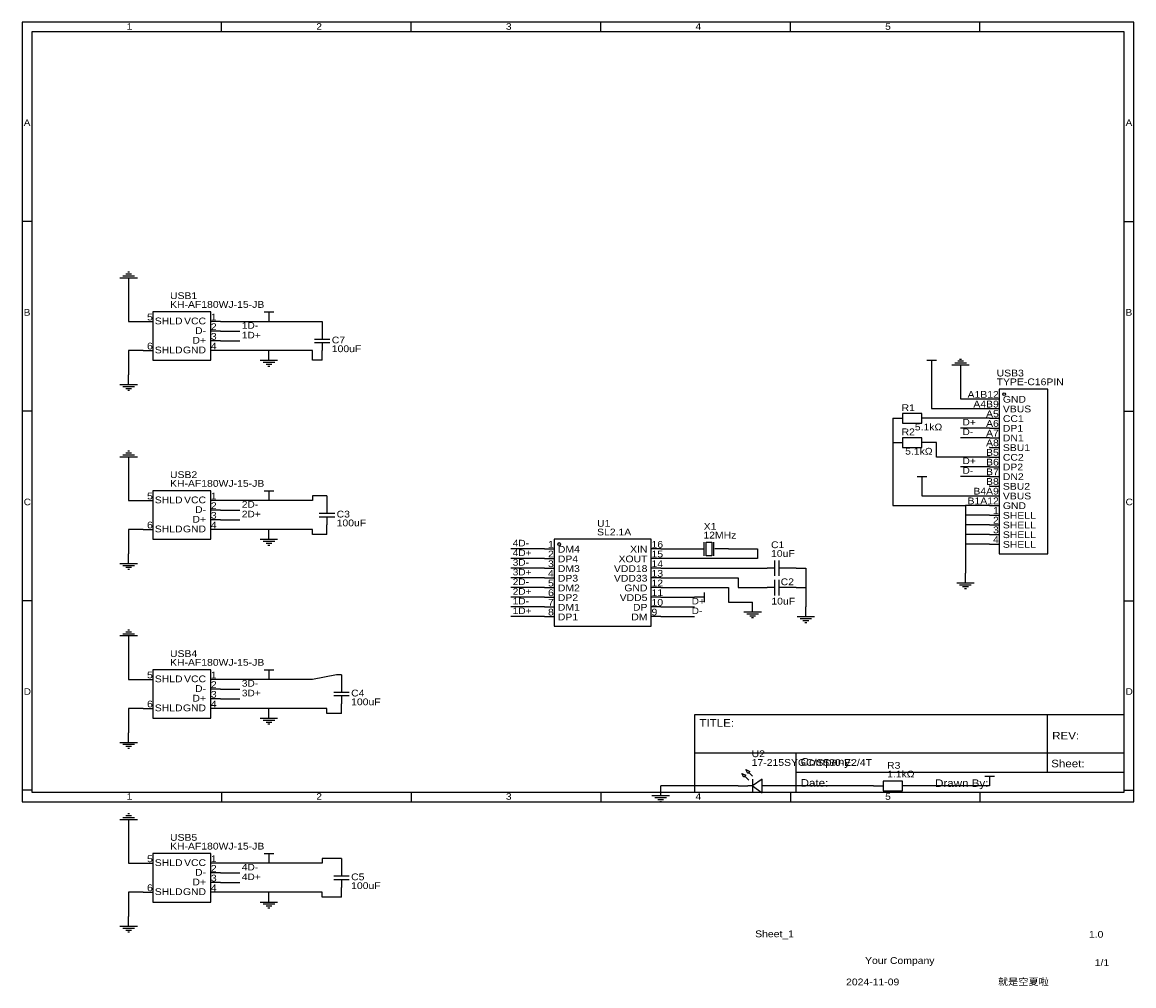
# Model space of a CAD drawing. Header units: millimetres. Extents: x 0 to 292, y 3 to 256.
import ezdxf
from ezdxf.enums import TextEntityAlignment as Align

# ---------------------------------------------------------------- set-up
doc = ezdxf.new("R2010")
doc.units = ezdxf.units.MM
doc.header["$MEASUREMENT"] = 0
doc.styles.get("Standard").update_dxf_attribs({"font": 'arial.ttf'})

msp = doc.modelspace()

# ---------------------------------------------------------------- linework, layer by layer
at = {"color": 1, "true_color": 0x000000}
for points in [[(0, 256.41), (0, 51.68), (291.85, 51.68), (291.85, 256.41)], [(2.54, 253.87), (2.54, 54.22), (289.31, 54.22), (289.31, 253.87)], [(176.53, 74.54), (176.53, 54.22), (289.31, 54.22), (289.31, 74.54)]]:
    msp.add_lwpolyline(points, close=True, dxfattribs=at)
for points in [[(52.32, 253.87), (52.32, 256.41)], [(102.11, 253.87), (102.11, 256.41)], [(151.89, 253.87), (151.89, 256.41)], [(201.68, 253.87), (201.68, 256.41)], [(251.46, 253.87), (251.46, 256.41)], [(2.54, 204.08), (0, 204.08)], [(289.31, 204.08), (291.85, 204.08)], [(2.54, 154.3), (0, 154.3)], [(289.31, 154.3), (291.85, 154.3)], [(254.06, 144.84), (253.94, 144.72)], [(253.94, 144.84), (254.06, 144.72)], [(254.06, 134.68), (253.94, 134.56)], [(253.94, 134.68), (254.06, 134.56)], [(2.54, 104.51), (0, 104.51)], [(289.31, 104.51), (291.85, 104.51)], [(269.14, 74.52), (269.15, 64.57)], [(176.56, 64.57), (289.21, 64.57)], [(203.11, 64.57), (203.11, 54.41)], [(269.15, 64.57), (269.15, 59.49)], [(203.11, 59.49), (289.21, 59.49)], [(2.54, 54.73), (0, 54.73)], [(52.32, 54.22), (52.32, 51.68)], [(102.11, 54.22), (102.11, 51.68)], [(151.89, 54.22), (151.89, 51.68)], [(201.68, 54.22), (201.68, 51.68)], [(251.46, 54.22), (251.46, 51.68)], [(289.31, 54.73), (291.85, 54.73)]]:
    msp.add_lwpolyline(points, dxfattribs=at)
at = {"color": 1, "true_color": 0xa00000}
for points in [[(29.46, 189.74), (26.42, 189.74)], [(28.7, 190.25), (27.18, 190.25)], [(28.19, 190.75), (27.69, 190.75)], [(30.23, 189.23), (25.65, 189.23)], [(27.94, 189.23), (27.94, 186.69)], [(63.5, 180.34), (66.04, 180.34)], [(64.77, 180.34), (64.77, 177.8)], [(78.74, 175.26), (78.74, 173.23)], [(76.71, 173.23), (80.77, 173.23)], [(80.77, 172.21), (76.71, 172.21)], [(78.74, 172.21), (78.74, 170.18)], [(64.77, 167.64), (64.77, 170.18)], [(62.48, 167.64), (67.06, 167.64)], [(63.25, 167.13), (66.29, 167.13)], [(64.01, 166.62), (65.53, 166.62)], [(237.49, 167.64), (240.03, 167.64)], [(238.76, 167.64), (238.76, 165.1)], [(248.67, 166.37), (244.09, 166.37)], [(247.9, 166.88), (244.86, 166.88)], [(247.14, 167.39), (245.62, 167.39)], [(246.63, 167.89), (246.13, 167.89)], [(246.38, 166.37), (246.38, 163.83)], [(27.94, 161.29), (27.94, 163.83)], [(64.52, 166.12), (65.02, 166.12)], [(25.65, 161.29), (30.23, 161.29)], [(26.42, 160.78), (29.46, 160.78)], [(27.18, 160.27), (28.7, 160.27)], [(27.69, 159.77), (28.19, 159.77)], [(28.7, 143.26), (27.18, 143.26)], [(28.19, 143.76), (27.69, 143.76)], [(30.23, 142.24), (25.65, 142.24)], [(29.46, 142.75), (26.42, 142.75)], [(27.94, 142.24), (27.94, 139.7)], [(234.95, 137.16), (237.49, 137.16)], [(236.22, 137.16), (236.22, 134.62)], [(63.5, 133.35), (66.04, 133.35)], [(64.77, 133.35), (64.77, 130.81)], [(80.01, 129.54), (80.01, 127.51)], [(77.98, 127.51), (82.04, 127.51)], [(82.04, 126.49), (77.98, 126.49)], [(80.01, 126.49), (80.01, 124.46)], [(64.77, 120.65), (64.77, 123.19)], [(62.48, 120.65), (67.06, 120.65)], [(63.25, 120.14), (66.29, 120.14)], [(179.07, 116.33), (179.07, 119.89)], [(179.58, 116.33), (179.58, 119.89), (181.1, 119.89), (181.1, 116.33)], [(181.61, 116.33), (181.61, 119.89)], [(27.94, 114.3), (27.94, 116.84)], [(64.01, 119.63), (65.53, 119.63)], [(64.52, 119.13), (65.02, 119.13)], [(177.8, 118.11), (178.82, 118.11)], [(179.07, 117.09), (179.07, 119.13)], [(181.61, 117.09), (181.61, 119.13)], [(182.88, 118.11), (181.86, 118.11)], [(25.65, 114.3), (30.23, 114.3)], [(181.1, 116.33), (179.58, 116.33)], [(197.61, 111), (197.61, 115.06)], [(198.63, 115.06), (198.63, 111)], [(26.42, 113.79), (29.46, 113.79)], [(27.18, 113.28), (28.7, 113.28)], [(27.69, 112.78), (28.19, 112.78)], [(197.61, 113.03), (195.58, 113.03)], [(200.66, 113.03), (198.63, 113.03)], [(247.65, 109.22), (247.65, 111.76)], [(197.61, 105.92), (197.61, 109.98)], [(198.63, 109.98), (198.63, 105.92)], [(245.36, 109.22), (249.94, 109.22)], [(246.13, 108.71), (249.17, 108.71)], [(246.89, 108.2), (248.41, 108.2)], [(179.07, 105.41), (176.53, 105.41)], [(179.07, 106.68), (179.07, 104.14)], [(197.61, 107.95), (195.58, 107.95)], [(200.66, 107.95), (198.63, 107.95)], [(247.4, 107.7), (247.9, 107.7)], [(191.77, 101.6), (191.77, 104.14)], [(205.74, 100.33), (205.74, 102.87)], [(189.48, 101.6), (194.06, 101.6)], [(190.25, 101.09), (193.29, 101.09)], [(191.01, 100.58), (192.53, 100.58)], [(191.52, 100.08), (192.02, 100.08)], [(203.45, 100.33), (208.03, 100.33)], [(204.22, 99.82), (207.26, 99.82)], [(204.98, 99.31), (206.5, 99.31)], [(28.19, 96.77), (27.69, 96.77)], [(205.49, 98.81), (205.99, 98.81)], [(30.23, 95.25), (25.65, 95.25)], [(29.46, 95.76), (26.42, 95.76)], [(28.7, 96.27), (27.18, 96.27)], [(27.94, 95.25), (27.94, 92.71)], [(63.5, 86.36), (66.04, 86.36)], [(64.77, 86.36), (64.77, 83.82)], [(83.82, 82.55), (83.82, 80.52)], [(81.79, 80.52), (85.85, 80.52)], [(85.85, 79.5), (81.79, 79.5)], [(83.82, 79.5), (83.82, 77.47)], [(64.77, 73.66), (64.77, 76.2)], [(62.48, 73.66), (67.06, 73.66)], [(63.25, 73.15), (66.29, 73.15)], [(64.01, 72.64), (65.53, 72.64)], [(64.52, 72.14), (65.02, 72.14)], [(25.65, 67.31), (30.23, 67.31)], [(27.94, 67.31), (27.94, 69.85)], [(26.42, 66.8), (29.46, 66.8)], [(27.18, 66.29), (28.7, 66.29)], [(27.69, 65.79), (28.19, 65.79)], [(190.75, 57.4), (189.74, 58.42)], [(191.77, 58.42), (190.75, 59.44)], [(252.73, 58.42), (255.27, 58.42)], [(254, 58.42), (254, 55.88)], [(167.64, 53.34), (167.64, 55.88)], [(191.77, 55.88), (190.5, 55.88)], [(191.77, 57.66), (191.77, 54.1)], [(195.58, 55.88), (194.31, 55.88)], [(165.35, 53.34), (169.93, 53.34)], [(166.12, 52.83), (169.16, 52.83)], [(166.88, 52.32), (168.4, 52.32)], [(167.39, 51.82), (167.89, 51.82)], [(30.23, 46.99), (25.65, 46.99)], [(29.46, 47.5), (26.42, 47.5)], [(28.7, 48.01), (27.18, 48.01)], [(28.19, 48.51), (27.69, 48.51)], [(27.94, 46.99), (27.94, 44.45)], [(63.5, 38.1), (66.04, 38.1)], [(64.77, 38.1), (64.77, 35.56)], [(81.79, 32.26), (85.85, 32.26)], [(83.82, 34.29), (83.82, 32.26)], [(85.85, 31.24), (81.79, 31.24)], [(83.82, 31.24), (83.82, 29.21)], [(64.77, 25.4), (64.77, 27.94)], [(62.48, 25.4), (67.06, 25.4)], [(63.25, 24.89), (66.29, 24.89)], [(64.01, 24.38), (65.53, 24.38)], [(64.52, 23.88), (65.02, 23.88)], [(27.94, 19.05), (27.94, 21.59)], [(25.65, 19.05), (30.23, 19.05)], [(26.42, 18.54), (29.46, 18.54)], [(27.18, 18.03), (28.7, 18.03)], [(27.69, 17.53), (28.19, 17.53)]]:
    msp.add_lwpolyline(points, dxfattribs=at)
at = {"color": 1, "true_color": 0x008800}
for points in [[(27.94, 186.69), (27.94, 177.8), (31.75, 177.8)], [(52.07, 177.8), (64.77, 177.8)], [(52.07, 175.26), (57.15, 175.26)], [(64.77, 177.8), (78.74, 177.8)], [(52.07, 172.72), (57.15, 172.72)], [(31.75, 170.18), (27.94, 170.18), (27.94, 163.83)], [(64.77, 170.18), (52.07, 170.18)], [(78.74, 167.64), (76.2, 167.64), (76.2, 170.18), (64.77, 170.18)], [(238.76, 165.1), (238.76, 154.94), (254, 154.94)], [(246.38, 163.83), (246.38, 157.48), (254, 157.48)], [(228.6, 152.4), (228.6, 146.05)], [(254, 152.4), (238.76, 152.4)], [(254, 149.86), (246.38, 149.86)], [(228.6, 146.05), (228.6, 129.54), (247.65, 129.54)], [(254, 142.24), (240.03, 142.24), (240.03, 146.05), (238.76, 146.05)], [(254, 147.32), (246.38, 147.32)], [(27.94, 139.7), (27.94, 130.81), (31.75, 130.81)], [(254, 139.7), (246.38, 139.7)], [(236.22, 134.62), (236.22, 132.08), (254, 132.08)], [(254, 137.16), (246.38, 137.16)], [(80.01, 132.08), (76.2, 132.08), (76.2, 130.81), (64.77, 130.81)], [(64.77, 130.81), (52.07, 130.81)], [(247.65, 129.54), (247.65, 127)], [(254, 129.54), (247.65, 129.54)], [(52.07, 128.27), (57.15, 128.27)], [(52.07, 125.73), (57.15, 125.73)], [(254, 127), (247.65, 127)], [(247.65, 127), (247.65, 124.46)], [(31.75, 123.19), (27.94, 123.19), (27.94, 116.84)], [(64.77, 123.19), (52.07, 123.19)], [(80.01, 121.92), (76.2, 121.92), (76.2, 123.19), (64.77, 123.19)], [(254, 124.46), (247.65, 124.46)], [(247.65, 124.46), (247.65, 121.92)], [(254, 121.92), (247.65, 121.92)], [(247.65, 121.92), (247.65, 119.38)], [(137.16, 118.11), (128.27, 118.11)], [(167.64, 118.11), (175.26, 118.11)], [(185.42, 118.11), (193.04, 118.11), (193.04, 115.57), (167.64, 115.57)], [(247.65, 119.38), (247.65, 111.76)], [(254, 119.38), (247.65, 119.38)], [(137.16, 115.57), (128.27, 115.57)], [(137.16, 113.03), (128.27, 113.03)], [(167.64, 113.03), (193.04, 113.03)], [(203.2, 113.03), (205.74, 113.03), (205.74, 107.95)], [(137.16, 110.49), (128.27, 110.49)], [(167.64, 110.49), (187.96, 110.49), (187.96, 107.95), (193.04, 107.95)], [(137.16, 107.95), (128.27, 107.95)], [(137.16, 105.41), (128.27, 105.41)], [(167.64, 107.95), (185.42, 107.95), (185.42, 104.14), (191.77, 104.14)], [(167.64, 105.41), (176.53, 105.41)], [(203.2, 107.95), (205.74, 107.95)], [(205.74, 107.95), (205.74, 102.87)], [(137.16, 102.87), (128.27, 102.87)], [(167.64, 102.87), (175.26, 102.87)], [(175.26, 102.87), (176.53, 102.87)], [(137.16, 100.33), (128.27, 100.33)], [(167.64, 100.33), (175.26, 100.33)], [(175.26, 100.33), (176.53, 100.33)], [(27.94, 92.71), (27.94, 83.82), (31.75, 83.82)], [(83.82, 85.09), (82.55, 85.09), (76.2, 83.82), (64.77, 83.82)], [(64.77, 83.82), (52.07, 83.82)], [(52.07, 81.28), (57.15, 81.28)], [(31.75, 76.2), (27.94, 76.2), (27.94, 69.85)], [(52.07, 78.74), (57.15, 78.74)], [(64.77, 76.2), (52.07, 76.2)], [(83.82, 74.93), (80.01, 74.93), (80.01, 76.2), (76.2, 76.2), (64.77, 76.2)], [(187.96, 55.88), (167.64, 55.88)], [(223.52, 55.88), (198.12, 55.88)], [(254, 55.88), (233.68, 55.88)], [(27.94, 44.45), (27.94, 35.56), (31.75, 35.56)], [(64.77, 35.56), (52.07, 35.56)], [(83.82, 36.83), (78.74, 36.83), (78.74, 35.56), (76.2, 35.56), (64.77, 35.56)], [(52.07, 33.02), (57.15, 33.02)], [(52.07, 30.48), (57.15, 30.48)], [(31.75, 27.94), (27.94, 27.94), (27.94, 21.59)], [(64.77, 27.94), (52.07, 27.94)], [(83.82, 26.67), (78.74, 26.67), (78.74, 27.94), (76.2, 27.94), (64.77, 27.94)]]:
    msp.add_lwpolyline(points, dxfattribs=at)
at = {"color": 1, "true_color": 0xa00000}
for points in [[(34.29, 180.34), (34.29, 167.64), (49.53, 167.64), (49.53, 180.34)], [(256.54, 160.02), (256.54, 116.84), (269.24, 116.84), (269.24, 160.02)], [(231.14, 153.67), (231.14, 151.13), (236.22, 151.13), (236.22, 153.67)], [(231.14, 147.32), (231.14, 144.78), (236.22, 144.78), (236.22, 147.32)], [(34.29, 133.35), (34.29, 120.65), (49.53, 120.65), (49.53, 133.35)], [(139.7, 120.65), (139.7, 97.79), (165.1, 97.79), (165.1, 120.65)], [(181.1, 119.89), (181.1, 116.33), (179.58, 116.33), (179.58, 119.89)], [(34.29, 86.36), (34.29, 73.66), (49.53, 73.66), (49.53, 86.36)], [(188.98, 59.18), (189.99, 58.67), (189.48, 58.17)], [(189.99, 60.2), (191.01, 59.69), (190.5, 59.18)], [(194.31, 57.66), (191.77, 55.88), (194.31, 54.1)], [(226.06, 57.15), (226.06, 54.61), (231.14, 54.61), (231.14, 57.15)], [(34.29, 38.1), (34.29, 25.4), (49.53, 25.4), (49.53, 38.1)]]:
    msp.add_lwpolyline(points, close=True, dxfattribs=at)
at = {"color": 1, "true_color": 0x880000}
for points in [[(31.75, 177.8), (34.29, 177.8)], [(52.07, 177.8), (49.53, 177.8)], [(52.07, 175.26), (49.53, 175.26)], [(78.74, 177.8), (78.74, 175.26)], [(52.07, 172.72), (49.53, 172.72)], [(31.75, 170.18), (34.29, 170.18)], [(52.07, 170.18), (49.53, 170.18)], [(78.74, 167.64), (78.74, 170.18)], [(254, 157.48), (256.54, 157.48)], [(254, 154.94), (256.54, 154.94)], [(228.6, 152.4), (231.14, 152.4)], [(238.76, 152.4), (236.22, 152.4)], [(254, 152.4), (256.54, 152.4)], [(254, 149.86), (256.54, 149.86)], [(228.6, 146.05), (231.14, 146.05)], [(238.76, 146.05), (236.22, 146.05)], [(254, 147.32), (256.54, 147.32)], [(254, 144.78), (256.54, 144.78)], [(254, 142.24), (256.54, 142.24)], [(254, 139.7), (256.54, 139.7)], [(254, 137.16), (256.54, 137.16)], [(254, 134.62), (256.54, 134.62)], [(80.01, 132.08), (80.01, 129.54)], [(254, 132.08), (256.54, 132.08)], [(31.75, 130.81), (34.29, 130.81)], [(52.07, 130.81), (49.53, 130.81)], [(254, 129.54), (256.54, 129.54)], [(52.07, 128.27), (49.53, 128.27)], [(52.07, 125.73), (49.53, 125.73)], [(254, 127), (256.54, 127)], [(31.75, 123.19), (34.29, 123.19)], [(52.07, 123.19), (49.53, 123.19)], [(80.01, 121.92), (80.01, 124.46)], [(254, 124.46), (256.54, 124.46)], [(254, 121.92), (256.54, 121.92)], [(137.16, 118.11), (139.7, 118.11)], [(167.64, 118.11), (165.1, 118.11)], [(175.26, 118.11), (177.8, 118.11)], [(185.42, 118.11), (182.88, 118.11)], [(254, 119.38), (256.54, 119.38)], [(137.16, 115.57), (139.7, 115.57)], [(167.64, 115.57), (165.1, 115.57)], [(137.16, 113.03), (139.7, 113.03)], [(167.64, 113.03), (165.1, 113.03)], [(193.04, 113.03), (195.58, 113.03)], [(203.2, 113.03), (200.66, 113.03)], [(137.16, 110.49), (139.7, 110.49)], [(167.64, 110.49), (165.1, 110.49)], [(137.16, 107.95), (139.7, 107.95)], [(137.16, 105.41), (139.7, 105.41)], [(167.64, 107.95), (165.1, 107.95)], [(167.64, 105.41), (165.1, 105.41)], [(193.04, 107.95), (195.58, 107.95)], [(203.2, 107.95), (200.66, 107.95)], [(137.16, 102.87), (139.7, 102.87)], [(167.64, 102.87), (165.1, 102.87)], [(137.16, 100.33), (139.7, 100.33)], [(167.64, 100.33), (165.1, 100.33)], [(83.82, 85.09), (83.82, 82.55)], [(31.75, 83.82), (34.29, 83.82)], [(52.07, 83.82), (49.53, 83.82)], [(52.07, 81.28), (49.53, 81.28)], [(31.75, 76.2), (34.29, 76.2)], [(52.07, 78.74), (49.53, 78.74)], [(52.07, 76.2), (49.53, 76.2)], [(83.82, 74.93), (83.82, 77.47)], [(187.96, 55.88), (190.5, 55.88)], [(198.12, 55.88), (195.58, 55.88)], [(223.52, 55.88), (226.06, 55.88)], [(233.68, 55.88), (231.14, 55.88)], [(31.75, 35.56), (34.29, 35.56)], [(52.07, 35.56), (49.53, 35.56)], [(83.82, 36.83), (83.82, 34.29)], [(52.07, 33.02), (49.53, 33.02)], [(52.07, 30.48), (49.53, 30.48)], [(83.82, 26.67), (83.82, 29.21)], [(31.75, 27.94), (34.29, 27.94)], [(52.07, 27.94), (49.53, 27.94)]]:
    msp.add_lwpolyline(points, dxfattribs=at)
for centre in [(257.81, 158.75), (140.97, 119.38)]:
    msp.add_ellipse(centre, major_axis=(0, 0.381), ratio=1)

# ---------------------------------------------------------------- texts
at = {"color": 1, "true_color": 0x000000, "width": 1.1}
for s, height, p in [('1', 1.73, (27.43, 253.9)), ('2', 1.73, (77.22, 253.9)), ('3', 1.73, (127, 253.9)), ('4', 1.73, (176.78, 253.9)), ('5', 1.73, (226.57, 253.9)), ('A', 1.73, (0.38, 228.63)), ('A', 1.73, (289.69, 228.63)), ('B', 1.73, (0.38, 178.84)), ('B', 1.73, (289.69, 178.84)), ('1', 1.78, (49.53, 177.57)), ('2', 1.78, (49.53, 175.03)), ('1D-', 1.729, (57.66, 175.41)), ('1D+', 1.729, (57.66, 172.87)), ('4', 1.78, (49.53, 169.95)), ('3', 1.78, (49.53, 172.49)), ('D+', 1.729, (246.89, 150.01)), ('D-', 1.729, (246.89, 147.47)), ('D+', 1.729, (246.89, 139.85)), ('D-', 1.729, (246.89, 137.31)), ('C', 1.73, (0.38, 129.06)), ('1', 1.78, (49.53, 130.58)), ('C', 1.73, (289.69, 129.06)), ('2', 1.78, (49.53, 128.04)), ('2D-', 1.729, (57.66, 128.42)), ('3', 1.78, (49.53, 125.5)), ('2D+', 1.729, (57.66, 125.88)), ('4', 1.78, (49.53, 122.96)), ('4D-', 1.729, (128.78, 118.26)), ('16', 1.778, (165.23, 117.88)), ('4D+', 1.729, (128.78, 115.72)), ('15', 1.778, (165.23, 115.34)), ('3D-', 1.729, (128.78, 113.18)), ('14', 1.778, (165.23, 112.8)), ('3D+', 1.729, (128.78, 110.64)), ('13', 1.778, (165.23, 110.26)), ('2D-', 1.729, (128.78, 108.1)), ('12', 1.778, (165.23, 107.72)), ('2D+', 1.729, (128.78, 105.56)), ('1D-', 1.729, (128.78, 103.02)), ('11', 1.778, (165.23, 105.18)), ('D+', 1.729, (175.77, 103.02)), ('1D+', 1.729, (128.78, 100.48)), ('9', 1.78, (165.23, 100.1)), ('10', 1.778, (165.23, 102.64)), ('D-', 1.729, (175.77, 100.48)), ('1', 1.78, (49.53, 83.59)), ('2', 1.78, (49.53, 81.05)), ('3D-', 1.729, (57.66, 81.43)), ('D', 1.73, (0.38, 79.28)), ('3', 1.78, (49.53, 78.51)), ('3D+', 1.729, (57.66, 78.89)), ('D', 1.73, (289.69, 79.28)), ('4', 1.78, (49.53, 75.97)), ('TITLE:', 1.976, (177.8, 70.84)), ('REV:', 1.976, (270.42, 67.48)), ('Company:', 1.976, (204.38, 60.62)), ('Sheet:', 1.976, (270.16, 60.18)), ('Date:', 1.976, (204.38, 55.1)), ('Drawn By:', 1.976, (239.68, 55.03)), ('1', 1.73, (27.43, 51.72)), ('2', 1.73, (77.22, 51.72)), ('3', 1.73, (127, 51.72)), ('4', 1.73, (176.78, 51.72)), ('5', 1.73, (226.57, 51.72)), ('2', 1.78, (49.53, 32.79)), ('1', 1.78, (49.53, 35.33)), ('4D-', 1.729, (57.66, 33.17)), ('3', 1.78, (49.53, 30.25)), ('4D+', 1.729, (57.66, 30.63)), ('4', 1.78, (49.53, 27.71))]:
    msp.add_text(s, height=height, dxfattribs=at).set_placement(p, align=Align.BOTTOM_LEFT)
at = {"color": 1, "true_color": 0x000080, "width": 1.1}
for s, p in [('USB1', (38.81, 183.18)), ('KH-AF180WJ-15-JB', (38.81, 180.88)), ('C7', (81.28, 171.55)), ('100uF', (81.28, 169.24)), ('USB3', (255.85, 162.86)), ('TYPE-C16PIN', (255.85, 160.56)), ('R1', (230.89, 153.77)), ('R2', (230.89, 147.42)), ('5.1kΩ', (234.36, 148.69)), ('5.1kΩ', (231.82, 142.34)), ('USB2', (38.81, 136.19)), ('KH-AF180WJ-15-JB', (38.81, 133.89)), ('C3', (82.55, 125.83)), ('100uF', (82.55, 123.52)), ('U1', (150.93, 123.4)), ('SL2.1A', (150.93, 121.12)), ('X1', (178.93, 122.61)), ('12MHz', (178.85, 120.3)), ('C1', (196.6, 117.78)), ('10uF', (196.6, 115.48)), ('C2', (199.14, 108.05)), ('10uF', (196.69, 102.97)), ('USB4', (38.81, 89.2)), ('KH-AF180WJ-15-JB', (38.81, 86.9)), ('C4', (86.36, 78.84)), ('100uF', (86.36, 76.53)), ('U2', (191.52, 62.9)), ('17-215SYGC/S530-E2/4T', (191.52, 60.61)), ('R3', (227.08, 59.85)), ('1.1kΩ', (227.08, 57.57)), ('USB5', (38.81, 40.94)), ('KH-AF180WJ-15-JB', (38.81, 38.64)), ('C5', (86.36, 30.58)), ('100uF', (86.36, 28.27)), ('Sheet_1', (192.44, 15.61)), ('1.0', (280.07, 15.49)), ('Your Company', (221.3, 8.61)), ('1/1', (281.59, 8.07)), ('2024-11-09', (216.31, 2.99)), ('就是空夏啦', (256.19, 3.05))]:
    msp.add_text(s, height=1.778, dxfattribs=at).set_placement(p, align=Align.BOTTOM_LEFT)
at = {"color": 1, "true_color": 0x000000, "width": 1.1}
for s, height, p in [('5', 1.78, (34.29, 177.57)), ('6', 1.78, (34.29, 169.95)), ('A1B12', 1.778, (256.41, 157.25)), ('A4B9', 1.778, (256.41, 154.71)), ('A5', 1.778, (256.41, 152.17)), ('A6', 1.778, (256.41, 149.63)), ('A7', 1.778, (256.41, 147.09)), ('A8', 1.778, (256.41, 144.55)), ('B5', 1.778, (256.41, 142.01)), ('B6', 1.778, (256.41, 139.47)), ('B7', 1.778, (256.41, 136.93)), ('B8', 1.778, (256.41, 134.39)), ('5', 1.78, (34.29, 130.58)), ('B1A12', 1.778, (256.41, 129.31)), ('B4A9', 1.778, (256.41, 131.85)), ('1', 1.78, (256.41, 126.77)), ('2', 1.78, (256.41, 124.23)), ('6', 1.78, (34.29, 122.96)), ('3', 1.78, (256.41, 121.69)), ('1', 1.78, (139.57, 117.88)), ('4', 1.78, (256.41, 119.15)), ('2', 1.78, (139.57, 115.34)), ('3', 1.78, (139.57, 112.8)), ('4', 1.78, (139.57, 110.26)), ('5', 1.78, (139.57, 107.72)), ('6', 1.78, (139.57, 105.18)), ('7', 1.78, (139.57, 102.64)), ('8', 1.78, (139.57, 100.1)), ('5', 1.78, (34.29, 83.59)), ('6', 1.78, (34.29, 75.97)), ('5', 1.78, (34.29, 35.33)), ('6', 1.78, (34.29, 27.71))]:
    msp.add_text(s, height=height, dxfattribs=at).set_placement(p, align=Align.BOTTOM_RIGHT)
at = {"color": 1, "true_color": 0x0000ff, "width": 1.1}
for s, p in [('SHLD', (34.8, 176.55)), ('SHLD', (34.8, 168.93)), ('GND', (257.48, 155.98)), ('VBUS', (257.48, 153.44)), ('CC1', (257.48, 150.9)), ('DP1', (257.48, 148.36)), ('DN1', (257.48, 145.82)), ('SBU1', (257.48, 143.28)), ('CC2', (257.48, 140.74)), ('DP2', (257.48, 138.2)), ('DN2', (257.48, 135.66)), ('SBU2', (257.48, 133.12)), ('SHLD', (34.8, 129.56)), ('VBUS', (257.48, 130.58)), ('GND', (257.48, 128.04)), ('SHELL', (257.48, 125.5)), ('SHLD', (34.8, 121.94)), ('SHELL', (257.48, 122.96)), ('SHELL', (257.48, 120.42)), ('SHELL', (257.48, 117.88)), ('DM4', (140.64, 116.61)), ('DP4', (140.64, 114.07)), ('DM3', (140.64, 111.53)), ('DP3', (140.64, 108.99)), ('DM2', (140.64, 106.45)), ('DP2', (140.64, 103.91)), ('DM1', (140.64, 101.37)), ('DP1', (140.64, 98.83)), ('SHLD', (34.8, 82.57)), ('SHLD', (34.8, 74.95)), ('SHLD', (34.8, 34.31)), ('SHLD', (34.8, 26.69))]:
    msp.add_text(s, height=1.778, dxfattribs=at).set_placement(p, align=Align.BOTTOM_LEFT)
for s, p in [('VCC', (48.26, 176.55)), ('D-', (48.26, 174.01)), ('D+', (48.26, 171.47)), ('GND', (48.26, 168.93)), ('VCC', (48.26, 129.56)), ('D-', (48.26, 127.02)), ('D+', (48.26, 124.48)), ('GND', (48.26, 121.94)), ('XIN', (164.16, 116.61)), ('VDD18', (164.16, 111.53)), ('XOUT', (164.16, 114.07)), ('VDD33', (164.16, 108.99)), ('GND', (164.16, 106.45)), ('VDD5', (164.16, 103.91)), ('DP', (164.16, 101.37)), ('DM', (164.16, 98.83)), ('VCC', (48.26, 82.57)), ('D-', (48.26, 80.03)), ('D+', (48.26, 77.49)), ('GND', (48.26, 74.95)), ('VCC', (48.26, 34.31)), ('D-', (48.26, 31.77)), ('D+', (48.26, 29.23)), ('GND', (48.26, 26.69))]:
    msp.add_text(s, height=1.778, dxfattribs=at).set_placement(p, align=Align.BOTTOM_RIGHT)

doc.saveas('drawing.dxf')
